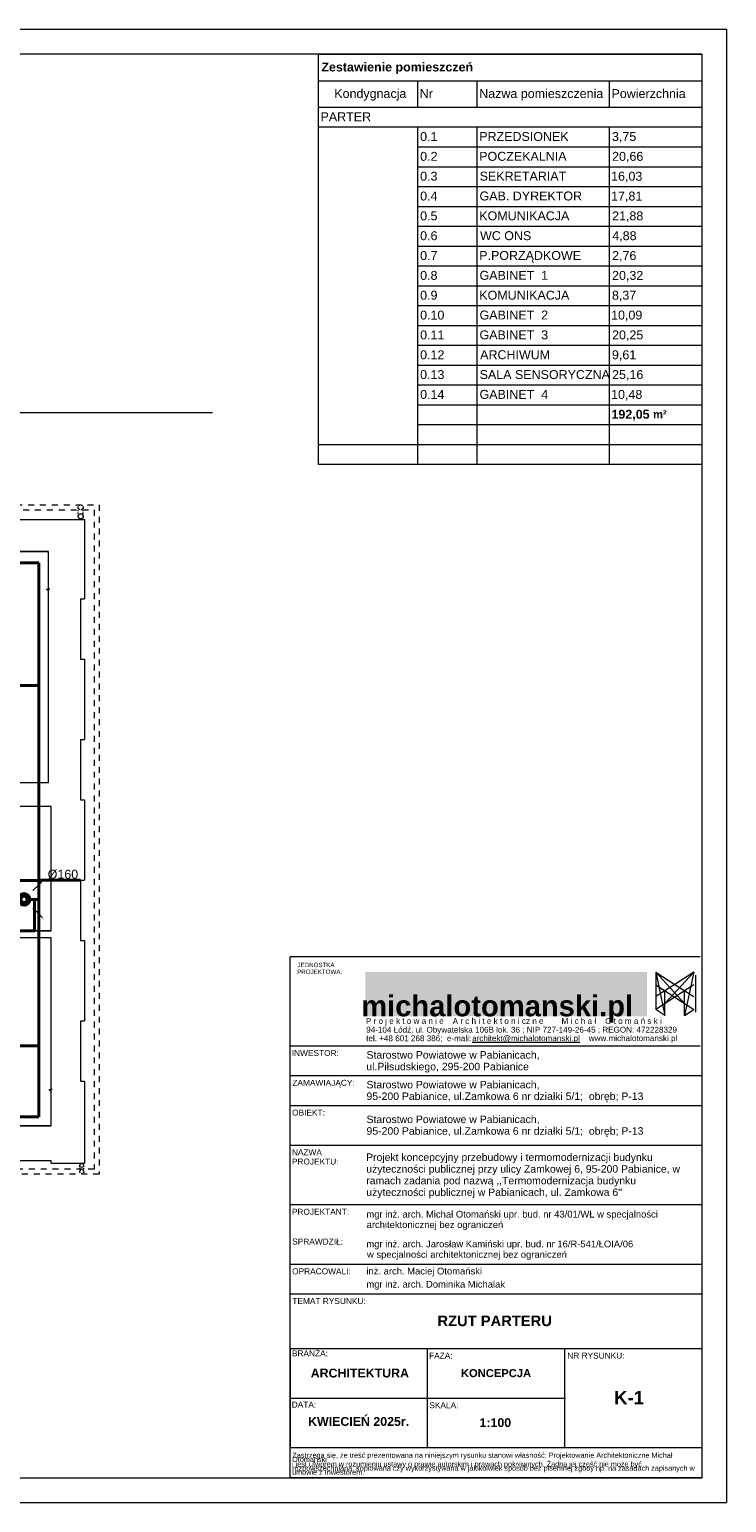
# Model space of a CAD drawing. Header units: millimetres. Extents: x 178516 to 426772, y -178579 to -115871.
# Tile 51 of 256: x 232700 to 246754, y -146315 to -116615. Entities that reach past the tile are written whole.
import ezdxf

# ---------------------------------------------------------------- set-up
doc = ezdxf.new("R2010")
doc.units = ezdxf.units.MM
doc.header["$MEASUREMENT"] = 0
doc.linetypes.add('2', pattern=[50, 25, -25])
doc.linetypes.add('Przerywana', pattern=[240, 120, -120])
doc.layers.get('0').update_dxf_attribs({"color": 252, "lineweight": 5})
for name, color, linetype, lineweight in [('! Tabelka_Nr_pióra__7', 252, 'Continuous', 5), ('IS_nawiew', 5, 'Continuous', 40), ('Nowe_! NAZWY POM_Nr_pióra__19', 252, 'Continuous', 5), ('Nowe_! Tabelka_Nr_pióra__19', 252, 'Continuous', 5), ('Nowe_! Tabelka_Nr_pióra__7', 252, 'Continuous', 5), ('Nowe_820-G Rysunki Obrazki_Nr_pióra__103', 252, 'Continuous', 5), ('Nowe_820-G Rysunki Obrazki_Nr_pióra__24', 252, 'Continuous', 5), ('Nowe_820-G Rysunki Obrazki_Nr_pióra__57', 252, 'Continuous', 5), ('Nowe_Nowe_220(1)-A Ściany zewnętrzne_Nr_pióra__103', 252, 'Continuous', 5), ('Nowe_Nowe_220(1)-A Ściany zewnętrzne_Nr_pióra__23', 252, 'Continuous', 5), ('Nowe_Nowe_220(1)-A Ściany zewnętrzne_Nr_pióra__3', 252, 'Continuous', 5), ('Nowe_Nowe_220(1)-A Ściany zewnętrzne_Nr_pióra__57', 252, 'Continuous', 5), ('Nowe_PROJEKT_Nr_pióra__2', 252, 'Continuous', 5), ('Nowe_SUPE_L_3_Nr_pióra__7', 252, 'Continuous', 5), ('Nowe_TABELKA_Nr_pióra__1', 252, 'Continuous', 5), ('Nowe_TABELKA_Nr_pióra__19', 252, 'Continuous', 5), ('Nowe_TABELKA_Nr_pióra__7', 252, 'Continuous', 5), ('Nowe_Warstwa ARCHICADa_Nr_pióra__1', 252, 'Continuous', 5), ('Nowe_Warstwa ARCHICADa_Nr_pióra__2', 252, 'Continuous', 5), ('Nowe_Warstwa ARCHICADa_Nr_pióra__7', 252, 'Continuous', 5), ('PROJEKT - FILTROWNIA RZUTY_Nr_pióra__7', 252, 'Continuous', 5), ('TABELKA_Nr_pióra__1', 252, 'Continuous', 5), ('TABELKA_Nr_pióra__61', 252, 'Continuous', 5), ('TABELKA_Nr_pióra__7', 252, 'Continuous', 5)]:
    doc.layers.add(name, color=color, linetype=linetype, lineweight=lineweight)
doc.styles.add('GENERATED_STYLE_1', font='arial.ttf')
doc.styles.add('GENERATED_STYLE_5', font='arialbd.ttf')
doc.styles.add('WE12', font='arial.ttf')

# ---------------------------------------------------------------- blocks, each defined once
blk = doc.blocks.new('podkład 20251118')
at = {"layer": 'Nowe_PROJEKT_Nr_pióra__2', "linetype": 'Continuous', "lineweight": 5}
blk.add_hatch(color=252, dxfattribs=at).paths.add_polyline_path([(245152, -136511), (239471, -136511), (239471, -135619), (245152, -135619)])
at = {"color": 252, "linetype": 'Continuous', "lineweight": 5}
for p, q in [((233087, -127908), (233039, -127908)), ((233063, -127932), (233111, -127885)), ((233137, -137997), (233089, -137997)), ((233113, -138021), (233161, -137973))]:
    blk.add_line(p, q, dxfattribs=at)
at = {"layer": 'Nowe_! NAZWY POM_Nr_pióra__19', "color": 252, "linetype": 'Continuous', "lineweight": 5}
for p, q in [((233087, -127140), (227692, -127140)), ((233087, -131800), (233087, -127140)), ((231432, -131800), (233087, -131800)), ((233137, -132280), (231434, -132280)), ((233137, -134790), (233137, -132280)), ((229297, -134790), (233137, -134790)), ((233137, -134930), (229176, -134915)), ((233137, -138720), (233137, -134930)), ((227901, -138720), (233137, -138720))]:
    blk.add_line(p, q, dxfattribs=at)
at = {"layer": 'Nowe_! Tabelka_Nr_pióra__19', "color": 252, "linetype": 'Continuous', "lineweight": 5}
for p, q in [((246754, -116615), (204754, -116615)), ((246754, -116615), (246754, -146315)), ((204754, -146315), (246754, -146315))]:
    blk.add_line(p, q, dxfattribs=at)
at = {"layer": 'Nowe_! Tabelka_Nr_pióra__7', "color": 252, "linetype": 'Continuous', "lineweight": 5}
for p, q in [((246254, -117115), (206754, -117115)), ((246254, -117115), (246254, -145815)), ((246220, -135315), (237954, -135315)), ((237954, -145815), (237954, -135316)), ((246254, -135395), (246254, -145815)), ((246254, -135395), (246254, -145815)), ((245327, -135625), (245327, -136374)), ((245327, -135625), (245909, -136254)), ((245327, -135625), (245512, -136494)), ((245327, -135625), (245710, -135868)), ((246094, -135625), (245512, -136254)), ((246094, -135625), (245710, -135868)), ((246094, -135625), (245909, -136494)), ((246128, -135683), (246128, -136432)), ((245710, -135868), (245327, -136116)), ((246093, -135877), (245327, -136374)), ((245327, -135878), (246094, -136374)), ((245512, -136494), (245512, -135997)), ((245710, -135868), (246094, -136116)), ((245909, -136494), (245909, -135997)), ((245512, -136494), (245327, -136374)), ((245909, -136494), (246094, -136374)), ((246220, -137115), (237954, -137115)), ((246254, -137715), (237954, -137715)), ((246254, -138315), (237954, -138315)), ((246254, -139115), (237954, -139115)), ((246254, -140315), (237954, -140315)), ((246254, -141515), (237954, -141515)), ((246254, -142115), (237954, -142115)), ((246254, -143215), (237954, -143215)), ((240721, -143215), (240721, -145190)), ((243488, -143215), (243488, -145190)), ((243506, -144215), (237954, -144215)), ((246254, -145215), (237954, -145215)), ((206754, -145815), (246254, -145815)), ((246254, -145815), (237945, -145815)), ((246254, -145815), (237945, -145815))]:
    blk.add_line(p, q, dxfattribs=at)
at = {"layer": 'Nowe_820-G Rysunki Obrazki_Nr_pióra__103', "color": 252, "linetype": '2', "lineweight": 5}
blk.add_circle((233756, -139645), 40, dxfattribs=at)
at = {"layer": 'Nowe_820-G Rysunki Obrazki_Nr_pióra__24', "color": 7, "linetype": 'Continuous', "lineweight": 15}
blk.add_circle((233756, -139520), 40, dxfattribs=at)
at = {"layer": 'Nowe_820-G Rysunki Obrazki_Nr_pióra__57', "color": 252, "linetype": 'Continuous', "lineweight": 5}
for p, q in [((233727, -128095), (233727, -129313)), ((233727, -128095), (233807, -128095)), ((233727, -129313), (233807, -129313)), ((233807, -129313), (233807, -130931)), ((233727, -130931), (233727, -132149)), ((233727, -130931), (233807, -130931)), ((233727, -132149), (233807, -132149)), ((233807, -132149), (233807, -133766)), ((233727, -133766), (233727, -134984)), ((233727, -133766), (233807, -133766)), ((233727, -134984), (233807, -134984)), ((233807, -134984), (233807, -136602)), ((233727, -136602), (233727, -137820)), ((233727, -136602), (233807, -136602)), ((233727, -137820), (233807, -137820))]:
    blk.add_line(p, q, dxfattribs=at)
at = {"layer": 'Nowe_Nowe_220(1)-A Ściany zewnętrzne_Nr_pióra__103', "color": 252, "linetype": 'Przerywana', "lineweight": 5}
for p, q in [((225472, -126200), (234107, -126200)), ((234107, -126200), (234107, -139692)), ((225372, -126300), (234007, -126300)), ((234007, -126300), (234007, -139592)), ((234107, -139692), (212437, -139692)), ((234007, -139592), (212537, -139592))]:
    blk.add_line(p, q, dxfattribs=at)
at = {"layer": 'Nowe_Nowe_220(1)-A Ściany zewnętrzne_Nr_pióra__103', "color": 252, "linetype": '2', "lineweight": 5}
for p, q in [((233684, -126430), (233684, -126250)), ((233784, -126430), (233784, -126256)), ((233716, -139645), (233716, -139520)), ((233796, -139650), (233796, -139520))]:
    blk.add_line(p, q, dxfattribs=at)
blk.add_circle((233734, -126250), 50, dxfattribs=at)
at = {"layer": 'Nowe_Nowe_220(1)-A Ściany zewnętrzne_Nr_pióra__23', "color": 252, "linetype": 'Continuous', "lineweight": 5}
blk.add_line((229197, -124335), (236392, -124335), dxfattribs=at)
at = {"layer": 'Nowe_Nowe_220(1)-A Ściany zewnętrzne_Nr_pióra__3', "color": 252, "linetype": 'Continuous', "lineweight": 5}
blk.add_circle((233734, -126430), 50, dxfattribs=at)
at = {"layer": 'Nowe_Nowe_220(1)-A Ściany zewnętrzne_Nr_pióra__57', "color": 252, "linetype": 'Continuous', "lineweight": 5}
for p, q in [((225147, -126495), (233807, -126495)), ((233807, -126495), (233807, -128095)), ((225317, -127140), (233087, -127140)), ((233087, -131800), (233087, -127140)), ((225405, -131800), (233087, -131800)), ((233137, -132280), (230057, -132280)), ((233137, -134790), (233137, -132280)), ((233137, -134790), (230057, -134790)), ((233137, -134930), (230057, -134930)), ((233137, -138720), (233137, -134930)), ((233807, -137820), (233807, -139470)), ((233137, -138720), (230057, -138720)), ((225214, -139420), (233137, -139420)), ((233137, -139470), (233137, -139420)), ((233137, -139470), (233807, -139470))]:
    blk.add_line(p, q, dxfattribs=at)
at = {"layer": 'Nowe_SUPE_L_3_Nr_pióra__7', "color": 252, "linetype": 'Continuous', "lineweight": 5}
blk.add_line((237954, -143215), (237954, -145190), dxfattribs=at)
at = {"layer": 'Nowe_Warstwa ARCHICADa_Nr_pióra__2', "color": 252, "linetype": 'Continuous', "lineweight": 5}
for p, q in [((238521, -117115), (238521, -117649)), ((238521, -117649), (246254, -117649)), ((238521, -117649), (238521, -118182)), ((240521, -117649), (240521, -118182)), ((241721, -117649), (241721, -118182)), ((244387, -117649), (244387, -118182)), ((246254, -117649), (246254, -118182)), ((238521, -118182), (240521, -118182)), ((238521, -118182), (238521, -118582)), ((240521, -118182), (241721, -118182)), ((241721, -118182), (244387, -118182)), ((244387, -118182), (246254, -118182)), ((238521, -118582), (246254, -118582)), ((238521, -118582), (238521, -118982)), ((240521, -118582), (240521, -118982)), ((240521, -118582), (240521, -118982)), ((241721, -118582), (241721, -118982)), ((241721, -118582), (241721, -118982)), ((244387, -118582), (244387, -118982)), ((244387, -118582), (244387, -118982)), ((246254, -118582), (246254, -118982)), ((238521, -118982), (238521, -119382)), ((240521, -118982), (240521, -119382)), ((240521, -118982), (241721, -118982)), ((240521, -118982), (241721, -118982)), ((240521, -118982), (240521, -119382)), ((241721, -118982), (241721, -119382)), ((241721, -118982), (244387, -118982)), ((241721, -118982), (244387, -118982)), ((241721, -118982), (241721, -119382)), ((244387, -118982), (244387, -119382)), ((244387, -118982), (246254, -118982)), ((244387, -118982), (246254, -118982)), ((244387, -118982), (244387, -119382)), ((246254, -118982), (246254, -119382)), ((238521, -119382), (238521, -119782)), ((240521, -119382), (240521, -119782)), ((240521, -119382), (241721, -119382)), ((240521, -119382), (241721, -119382)), ((240521, -119382), (240521, -119782)), ((241721, -119382), (241721, -119782)), ((241721, -119382), (244387, -119382)), ((241721, -119382), (244387, -119382)), ((241721, -119382), (241721, -119782)), ((244387, -119382), (244387, -119782)), ((244387, -119382), (246254, -119382)), ((244387, -119382), (246254, -119382)), ((244387, -119382), (244387, -119782)), ((246254, -119382), (246254, -119782)), ((238521, -119782), (238521, -120182)), ((240521, -119782), (240521, -120182)), ((240521, -119782), (241721, -119782)), ((240521, -119782), (241721, -119782)), ((240521, -119782), (240521, -120182)), ((241721, -119782), (241721, -120182)), ((241721, -119782), (244387, -119782)), ((241721, -119782), (244387, -119782)), ((241721, -119782), (241721, -120182)), ((244387, -119782), (244387, -120182)), ((244387, -119782), (246254, -119782)), ((244387, -119782), (246254, -119782)), ((244387, -119782), (244387, -120182)), ((246254, -119782), (246254, -120182)), ((238521, -120182), (238521, -120582)), ((240521, -120182), (240521, -120582)), ((240521, -120182), (241721, -120182)), ((240521, -120182), (241721, -120182)), ((240521, -120182), (240521, -120582)), ((241721, -120182), (241721, -120582)), ((241721, -120182), (244387, -120182)), ((241721, -120182), (244387, -120182)), ((241721, -120182), (241721, -120582)), ((244387, -120182), (244387, -120582)), ((244387, -120182), (246254, -120182)), ((244387, -120182), (246254, -120182)), ((244387, -120182), (244387, -120582)), ((246254, -120182), (246254, -120582)), ((238521, -120582), (238521, -120982)), ((240521, -120582), (240521, -120982)), ((240521, -120582), (241721, -120582)), ((240521, -120582), (241721, -120582)), ((240521, -120582), (240521, -120982)), ((241721, -120582), (241721, -120982)), ((241721, -120582), (244387, -120582)), ((241721, -120582), (244387, -120582)), ((241721, -120582), (241721, -120982)), ((244387, -120582), (244387, -120982)), ((244387, -120582), (246254, -120582)), ((244387, -120582), (246254, -120582)), ((244387, -120582), (244387, -120982)), ((246254, -120582), (246254, -120982)), ((238521, -120982), (238521, -121382)), ((240521, -120982), (240521, -121382)), ((240521, -120982), (241721, -120982)), ((240521, -120982), (241721, -120982)), ((240521, -120982), (240521, -121382)), ((241721, -120982), (241721, -121382)), ((241721, -120982), (244387, -120982)), ((241721, -120982), (244387, -120982)), ((241721, -120982), (241721, -121382)), ((244387, -120982), (244387, -121382)), ((244387, -120982), (246254, -120982)), ((244387, -120982), (246254, -120982)), ((244387, -120982), (244387, -121382)), ((246254, -120982), (246254, -121382)), ((238521, -121382), (238521, -121782)), ((240521, -121382), (240521, -121782)), ((240521, -121382), (241721, -121382)), ((240521, -121382), (241721, -121382)), ((240521, -121382), (240521, -121782)), ((241721, -121382), (241721, -121782)), ((241721, -121382), (244387, -121382)), ((241721, -121382), (244387, -121382)), ((241721, -121382), (241721, -121782)), ((244387, -121382), (244387, -121782)), ((244387, -121382), (246254, -121382)), ((244387, -121382), (246254, -121382)), ((244387, -121382), (244387, -121782)), ((246254, -121382), (246254, -121782)), ((238521, -121782), (238521, -122182)), ((240521, -121782), (240521, -122182)), ((240521, -121782), (241721, -121782)), ((240521, -121782), (241721, -121782)), ((240521, -121782), (240521, -122182)), ((241721, -121782), (241721, -122182)), ((241721, -121782), (244387, -121782)), ((241721, -121782), (244387, -121782)), ((241721, -121782), (241721, -122182)), ((244387, -121782), (244387, -122182)), ((244387, -121782), (246254, -121782)), ((244387, -121782), (246254, -121782)), ((244387, -121782), (244387, -122182)), ((246254, -121782), (246254, -122182)), ((238521, -122182), (238521, -122582)), ((240521, -122182), (240521, -122582)), ((240521, -122182), (241721, -122182)), ((240521, -122182), (241721, -122182)), ((240521, -122182), (240521, -122582)), ((241721, -122182), (241721, -122582)), ((241721, -122182), (244387, -122182)), ((241721, -122182), (244387, -122182)), ((241721, -122182), (241721, -122582)), ((244387, -122182), (244387, -122582)), ((244387, -122182), (246254, -122182)), ((244387, -122182), (246254, -122182)), ((244387, -122182), (244387, -122582)), ((246254, -122182), (246254, -122582)), ((238521, -122582), (238521, -122982)), ((240521, -122582), (240521, -122982)), ((240521, -122582), (241721, -122582)), ((240521, -122582), (241721, -122582)), ((240521, -122582), (240521, -122982)), ((241721, -122582), (241721, -122982)), ((241721, -122582), (244387, -122582)), ((241721, -122582), (244387, -122582)), ((241721, -122582), (241721, -122982)), ((244387, -122582), (244387, -122982)), ((244387, -122582), (246254, -122582)), ((244387, -122582), (246254, -122582)), ((244387, -122582), (244387, -122982)), ((246254, -122582), (246254, -122982)), ((238521, -122982), (238521, -123382)), ((240521, -122982), (240521, -123382)), ((240521, -122982), (241721, -122982)), ((240521, -122982), (241721, -122982)), ((240521, -122982), (240521, -123382)), ((241721, -122982), (241721, -123382)), ((241721, -122982), (244387, -122982)), ((241721, -122982), (244387, -122982)), ((241721, -122982), (241721, -123382)), ((244387, -122982), (244387, -123382)), ((244387, -122982), (246254, -122982)), ((244387, -122982), (246254, -122982)), ((244387, -122982), (244387, -123382)), ((246254, -122982), (246254, -123382)), ((238521, -123382), (238521, -123782)), ((240521, -123382), (240521, -123782)), ((240521, -123382), (241721, -123382)), ((240521, -123382), (241721, -123382)), ((240521, -123382), (240521, -123782)), ((241721, -123382), (241721, -123782)), ((241721, -123382), (244387, -123382)), ((241721, -123382), (244387, -123382)), ((241721, -123382), (241721, -123782)), ((244387, -123382), (244387, -123782)), ((244387, -123382), (246254, -123382)), ((244387, -123382), (246254, -123382)), ((244387, -123382), (244387, -123782)), ((246254, -123382), (246254, -123782)), ((238521, -123782), (238521, -124182)), ((240521, -123782), (240521, -124182)), ((240521, -123782), (241721, -123782)), ((240521, -123782), (241721, -123782)), ((240521, -123782), (240521, -124182)), ((241721, -123782), (241721, -124182)), ((241721, -123782), (244387, -123782)), ((241721, -123782), (244387, -123782)), ((241721, -123782), (241721, -124182)), ((244387, -123782), (244387, -124182)), ((244387, -123782), (246254, -123782)), ((244387, -123782), (246254, -123782)), ((244387, -123782), (244387, -124182)), ((246254, -123782), (246254, -124182)), ((238521, -124182), (238521, -124582)), ((240521, -124182), (240521, -124582)), ((240521, -124182), (241721, -124182)), ((240521, -124182), (241721, -124182)), ((240521, -124182), (240521, -124582)), ((241721, -124182), (241721, -124582)), ((241721, -124182), (244387, -124182)), ((241721, -124182), (244387, -124182)), ((241721, -124182), (241721, -124582)), ((244387, -124182), (244387, -124582)), ((244387, -124182), (246254, -124182)), ((244387, -124182), (246254, -124182)), ((244387, -124182), (244387, -124582)), ((246254, -124182), (246254, -124582)), ((238521, -124582), (238521, -125382)), ((240521, -124582), (240521, -124982)), ((240521, -124582), (241721, -124582)), ((240521, -124582), (241721, -124582)), ((240521, -124582), (240521, -125382)), ((241721, -124582), (241721, -124982)), ((241721, -124582), (244387, -124582)), ((241721, -124582), (244387, -124582)), ((241721, -124582), (241721, -125382)), ((244387, -124582), (244387, -124982)), ((244387, -124582), (246254, -124582)), ((244387, -124582), (246254, -124582)), ((244387, -124582), (244387, -125382)), ((246254, -124582), (246254, -125382)), ((238521, -124982), (241721, -124982)), ((240521, -124982), (241721, -124982)), ((241721, -124982), (244387, -124982)), ((241721, -124982), (244387, -124982)), ((244387, -124982), (246254, -124982)), ((244387, -124982), (246254, -124982)), ((238521, -125382), (246254, -125382))]:
    blk.add_line(p, q, dxfattribs=at)
at = {"layer": 'Nowe_Warstwa ARCHICADa_Nr_pióra__7', "color": 252, "linetype": 'Continuous', "lineweight": 5}
for p, q in [((238521, -117115), (246254, -117115)), ((246254, -117115), (246254, -125382))]:
    blk.add_line(p, q, dxfattribs=at)
at = {"layer": '! Tabelka_Nr_pióra__7', "color": 252, "lineweight": 5, "style": 'GENERATED_STYLE_1'}
for s, height, p in [('JEDNOSTKA', 89.2, (238104, -135521)), ('PROJEKTOWA:', 89.25, (238097, -135660))]:
    blk.add_text(s, height=height, rotation=360, dxfattribs=at).set_placement(p)
at = {"layer": 'Nowe_! Tabelka_Nr_pióra__7', "color": 252, "lineweight": 5}
for s, height, style, p in [('RZUT PARTERU', 212.33, 'GENERATED_STYLE_5', (240926, -142759)), ('ARCHITEKTURA', 178.5, 'GENERATED_STYLE_5', (238371, -143794)), ('KONCEPCJA', 161.4, 'GENERATED_STYLE_5', (241399, -143787)), ('K-1', 267.7, 'GENERATED_STYLE_5', (244487, -144334)), ('KWIECIEŃ 2025r.', 178.5, 'GENERATED_STYLE_5', (238318, -144770)), ('1:100', 178.5, 'GENERATED_STYLE_5', (241774, -144794)), ('Otomański', 104.7, 'GENERATED_STYLE_1', (237997, -145498)), ('i jest utworem w rozumieniu ustawy o prawie autorskim i prawach pokrewnych. Żadna jej część nie może być', 104.658, 'GENERATED_STYLE_1', (237994, -145592)), ('Zastrzega się, że treść prezentowana na niniejszym rysunku stanowi własność: Projektowanie Architektoniczne Michał', 104.658, 'GENERATED_STYLE_1', (238001, -145414)), ('umowie z Inwestorem.', 104.66, 'GENERATED_STYLE_1', (237995, -145756)), ('rozpowszechniana, kopiowana czy wykorzystywana w jakikolwiek sposób bez pisemnej zgody np. na zasadach zapisanych w', 104.658, 'GENERATED_STYLE_1', (237995, -145674))]:
    blk.add_text(s, height=height, dxfattribs=dict(at, style=style)).set_placement(p)
at = {"layer": 'Nowe_TABELKA_Nr_pióra__1', "color": 252, "lineweight": 5, "style": 'GENERATED_STYLE_1'}
for s, p in [('Projekt koncepcyjny przebudowy i termomodernizacji budynku', (239489, -139428)), ('użyteczności publicznej przy ulicy Zamkowej 6, 95-200 Pabianice, w', (239492, -139664)), ('ramach zadania pod nazwą ,,Termomodernizacja budynku', (239492, -139899)), ("użyteczności publicznej w Pabianicach, ul. Zamkowa 6''", (239492, -140134))]:
    blk.add_text(s, height=150, dxfattribs=at).set_placement(p)
at = {"layer": 'Nowe_TABELKA_Nr_pióra__19', "color": 252, "lineweight": 5, "style": 'GENERATED_STYLE_5'}
blk.add_text('michalotomanski.pl', height=420.41, dxfattribs=at).set_placement((239389, -136513))
at = {"layer": 'Nowe_TABELKA_Nr_pióra__7', "color": 252, "lineweight": 5, "style": 'GENERATED_STYLE_1'}
for s, p in [('Starostwo Powiatowe w Pabianicach,', (239496, -138665)), ('95-200 Pabianice, ul.Zamkowa 6 nr działki 5/1;  obręb; P-13', (239496, -138899))]:
    blk.add_text(s, height=150.75, dxfattribs=at).set_placement(p)
at = {"layer": 'Nowe_Warstwa ARCHICADa_Nr_pióra__1', "color": 252, "lineweight": 5}
for s, height, style, p in [('Zestawienie pomieszczeń', 180, 'GENERATED_STYLE_5', (238585, -117462)), ('Kondygnacja', 180, 'GENERATED_STYLE_1', (238846, -117997)), ('Nr', 180, 'GENERATED_STYLE_1', (240568, -117998)), ('Nazwa pomieszczenia', 180, 'GENERATED_STYLE_1', (241768, -117997)), ('Powierzchnia', 180, 'GENERATED_STYLE_1', (244435, -117998)), ('PARTER', 180, 'GENERATED_STYLE_1', (238568, -118465)), ('0.1', 180, 'GENERATED_STYLE_1', (240577, -118864)), ('PRZEDSIONEK', 180, 'GENERATED_STYLE_1', (241768, -118863)), ('3,75', 180, 'GENERATED_STYLE_1', (244444, -118864)), ('0.2', 180, 'GENERATED_STYLE_1', (240577, -119264)), ('POCZEKALNIA', 180, 'GENERATED_STYLE_1', (241768, -119263)), ('20,66', 180, 'GENERATED_STYLE_1', (244447, -119264)), ('0.3', 180, 'GENERATED_STYLE_1', (240577, -119664)), ('SEKRETARIAT', 180, 'GENERATED_STYLE_1', (241776, -119663)), ('16,03', 180, 'GENERATED_STYLE_1', (244427, -119664)), ('0.4', 180, 'GENERATED_STYLE_1', (240577, -120064)), ('GAB. DYREKTOR', 180, 'GENERATED_STYLE_1', (241774, -120063)), ('17,81', 180, 'GENERATED_STYLE_1', (244427, -120064)), ('0.5', 180, 'GENERATED_STYLE_1', (240577, -120464)), ('KOMUNIKACJA', 180, 'GENERATED_STYLE_1', (241769, -120463)), ('21,88', 180, 'GENERATED_STYLE_1', (244447, -120464)), ('0.6', 180, 'GENERATED_STYLE_1', (240577, -120864)), ('WC ONS', 180, 'GENERATED_STYLE_1', (241784, -120863)), ('4,88', 180, 'GENERATED_STYLE_1', (244451, -120864)), ('0.7', 180, 'GENERATED_STYLE_1', (240577, -121264)), ('P.PORZĄDKOWE', 180, 'GENERATED_STYLE_1', (241768, -121262)), ('2,76', 180, 'GENERATED_STYLE_1', (244447, -121264)), ('0.8', 180, 'GENERATED_STYLE_1', (240577, -121664)), ('GABINET  1', 180, 'GENERATED_STYLE_1', (241774, -121663)), ('20,32', 180, 'GENERATED_STYLE_1', (244447, -121664)), ('0.9', 180, 'GENERATED_STYLE_1', (240577, -122064)), ('KOMUNIKACJA', 180, 'GENERATED_STYLE_1', (241769, -122063)), ('8,37', 180, 'GENERATED_STYLE_1', (244444, -122064)), ('0.10', 180, 'GENERATED_STYLE_1', (240577, -122464)), ('GABINET  2', 180, 'GENERATED_STYLE_1', (241774, -122463)), ('10,09', 180, 'GENERATED_STYLE_1', (244427, -122464)), ('0.11', 180, 'GENERATED_STYLE_1', (240577, -122864)), ('GABINET  3', 180, 'GENERATED_STYLE_1', (241774, -122863)), ('20,25', 180, 'GENERATED_STYLE_1', (244447, -122864)), ('0.12', 180, 'GENERATED_STYLE_1', (240577, -123264)), ('ARCHIWUM', 180, 'GENERATED_STYLE_1', (241787, -123263)), ('9,61', 180, 'GENERATED_STYLE_1', (244444, -123264)), ('0.13', 180, 'GENERATED_STYLE_1', (240577, -123664)), ('SALA SENSORYCZNA', 180, 'GENERATED_STYLE_1', (241776, -123663)), ('25,16', 180, 'GENERATED_STYLE_1', (244447, -123664)), ('0.14', 180, 'GENERATED_STYLE_1', (240577, -124064)), ('GABINET  4', 180, 'GENERATED_STYLE_1', (241774, -124063)), ('10,48', 180, 'GENERATED_STYLE_1', (244427, -124064)), ('192,05 ', 180, 'GENERATED_STYLE_5', (244434, -124464)), ('m²', 160, 'GENERATED_STYLE_5', (245273, -124454))]:
    blk.add_text(s, height=height, dxfattribs=dict(at, style=style)).set_placement(p)
at = {"layer": 'PROJEKT - FILTROWNIA RZUTY_Nr_pióra__7', "color": 252, "lineweight": 5, "style": 'GENERATED_STYLE_1'}
for s, height, p in [('Starostwo Powiatowe w Pabianicach,', 150.75, (239496, -137365)), ('ul.Piłsudskiego, 295-200 Pabianice', 150.75, (239492, -137600)), ('Starostwo Powiatowe w Pabianicach,', 150.75, (239496, -137965)), ('95-200 Pabianice, ul.Zamkowa 6 nr działki 5/1;  obręb; P-13', 150.75, (239496, -138199)), ('inż. arch. Maciej Otomański', 135.89, (239493, -141717)), ('mgr inż. arch. Dominika Michalak', 135.89, (239493, -141982))]:
    blk.add_text(s, height=height, dxfattribs=at).set_placement(p)
at = {"layer": 'TABELKA_Nr_pióra__1', "color": 252, "lineweight": 5, "style": 'GENERATED_STYLE_1'}
for s, p in [('mgr inż. arch. Jarosław Kamiński upr. bud. nr 16/R-541/ŁOIA/06', (239493, -141170)), ('w specjalności architektonicznej bez ograniczeń', (239505, -141381))]:
    blk.add_text(s, height=135.89, dxfattribs=at).set_placement(p)
at = {"layer": 'TABELKA_Nr_pióra__61', "color": 252, "lineweight": 5, "style": 'GENERATED_STYLE_1'}
for s, p in [('%%Uarchitekt@michalotomanski.pl', (241626, -137012)), ('    www.michalotomanski.pl', (243795, -137012))]:
    blk.add_text(s, height=116.78, dxfattribs=at).set_placement(p)
at = {"layer": 'TABELKA_Nr_pióra__7', "color": 252, "lineweight": 5, "style": 'GENERATED_STYLE_1'}
for s, height, p in [(' P r o j e k t o w a n i e    A r c h i t e k t o n i cz n e        M i c h a ł    O t o m a ń s k i', 116.78, (239438, -136665)), (' tel. +48 601 268 386;  e-mali:', 116.78, (239444, -137014)), (' 94-104 Łódź, ul. Obywatelska 106B lok. 36 ; NIP 727-149-26-45 ; REGON: 472228329', 116.78, (239444, -136841)), ('INWESTOR:', 120, (237989, -137313)), ('ZAMAWIAJĄCY:', 120, (238001, -137913)), ('OBIEKT:', 120, (237996, -138513)), ('NAZWA', 120, (237991, -139313)), ('PROJEKTU:', 120, (237991, -139500)), ('PROJEKTANT:', 120, (237991, -140513)), ('mgr inż. arch. Michał Otomański upr. bud. nr 43/01/WŁ w specjalności', 135.89, (239493, -140570)), ('architektonicznej bez ograniczeń', 135.89, (239498, -140781)), ('SPRAWDZIŁ:', 120, (237997, -141113)), ('OPRACOWALI:', 120, (237996, -141713)), ('TEMAT RYSUNKU:', 120, (238000, -142313)), ('BRANŻA:', 120, (237992, -143368)), ('FAZA:', 120, (240757, -143413)), ('NR RYSUNKU:', 120, (243543, -143413)), ('DATA:', 120, (237988, -144401)), ('SKALA:', 120, (240763, -144413))]:
    blk.add_text(s, height=height, dxfattribs=at).set_placement(p)
blk = doc.blocks.new('NAW')
at = {"layer": 'IS_nawiew', "lineweight": 20}
for p, q in [((656012824.7, 558967268.9, -2), (656012836.3, 558967257.2, -2)), ((656012824.7, 558967268.9, -2), (656012836.3, 558967257.2, -2)), ((656012883.5, 558967268.9, -2), (656012871.8, 558967257.2, -2)), ((656012883.5, 558967268.9, -2), (656012871.8, 558967257.2, -2)), ((656012824.7, 558967210, -2), (656012836.3, 558967221.6, -2)), ((656012824.7, 558967210, -2), (656012836.3, 558967221.6, -2)), ((656012883.5, 558967210, -2), (656012871.8, 558967221.6, -2)), ((656012883.5, 558967210, -2), (656012871.8, 558967221.6, -2))]:
    blk.add_line(p, q, dxfattribs=at)
at = {"layer": 'IS_nawiew'}
for centre, radius in [((656012854.1, 558967239.4), 11.8), ((656012854.1, 558967239.4), 11.8), ((656012854.1, 558967239.4), 10), ((656012854.1, 558967239.4), 10), ((656012854.1, 558967239.4, 20), 6.25), ((656012854.1, 558967239.4, 20), 6.25)]:
    blk.add_circle(centre, radius, dxfattribs=at)
for points in [[(656012822.9, 558967267.1, -2), (656012814.1, 558967279.5, -2), (656012826.4, 558967270.6, -2)], [(656012822.9, 558967267.1, -2), (656012814.1, 558967279.5, -2), (656012826.4, 558967270.6, -2)], [(656012885.2, 558967267.1, -2), (656012894.1, 558967279.5, -2), (656012881.7, 558967270.6, -2)], [(656012885.2, 558967267.1, -2), (656012894.1, 558967279.5, -2), (656012881.7, 558967270.6, -2)], [(656012822.9, 558967211.7, -2), (656012814.1, 558967199.4, -2), (656012826.4, 558967208.2, -2)], [(656012822.9, 558967211.7, -2), (656012814.1, 558967199.4, -2), (656012826.4, 558967208.2, -2)], [(656012885.2, 558967211.7, -2), (656012894.1, 558967199.4, -2), (656012881.7, 558967208.2, -2)], [(656012885.2, 558967211.7, -2), (656012894.1, 558967199.4, -2), (656012881.7, 558967208.2, -2)]]:
    blk.add_solid(points, dxfattribs=at)

msp = doc.modelspace()

# ---------------------------------------------------------------- linework, layer by layer
at = {"layer": 'IS_nawiew'}
for p, q in [((226885, -127370), (232891, -127370)), ((232891, -138541), (232891, -127370)), ((227229, -133775), (232891, -133775)), ((232710, -134155), (232891, -134155)), ((227262, -138541), (232891, -138541))]:
    msp.add_line(p, q, dxfattribs=at)
for points in [[(232042, -129844), (232891, -129844), (232891, -129844)], [(232879, -133766), (233727, -133766), (233727, -133766)], [(231969, -134790), (232800, -134790), (232800, -134155)], [(232042, -137110), (232891, -137110), (232891, -137110)]]:
    msp.add_lwpolyline(points, dxfattribs=at)

# ---------------------------------------------------------------- block references
msp.add_blockref('podkład 20251118', (0, 0))
at = {"layer": 'IS_nawiew', "xscale": 10, "yscale": 10, "zscale": 10}
msp.add_blockref('NAW', (-6559895949, -5589806549), dxfattribs=at)

# ---------------------------------------------------------------- texts
at = {"layer": 'IS_nawiew', "insert": (233375, -133651), "char_height": 180, "width": 932.23, "attachment_point": 5, "style": 'WE12'}
msp.add_mtext('%%C160', dxfattribs=at)

doc.saveas('drawing.dxf')
